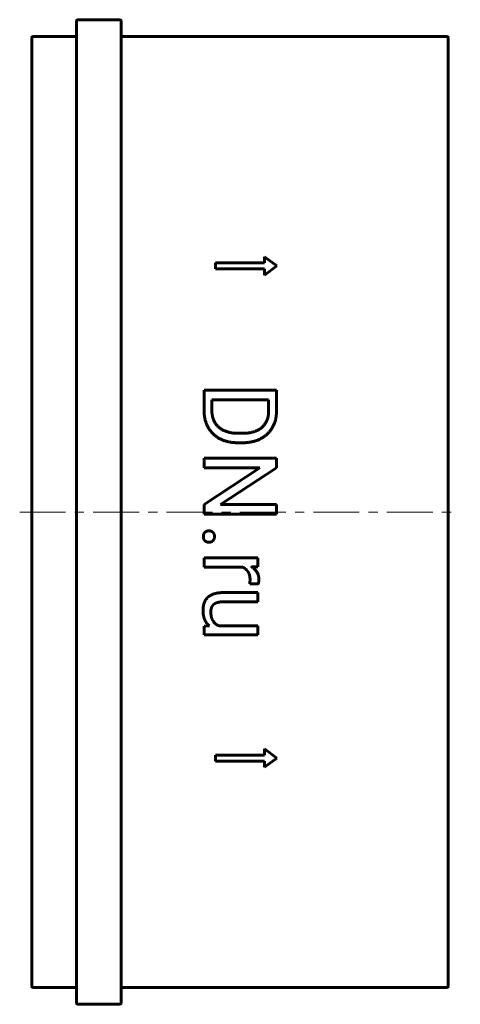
# Model space of a CAD drawing. Header units: millimetres. Extents: x -36 to 36, y -81 to 81.
import ezdxf

# ---------------------------------------------------------------- set-up
doc = ezdxf.new("R2010")
doc.units = ezdxf.units.MM
doc.linetypes.add('K5LT_AXLED', pattern=[12, 7.5, -1.5, 1.5, -1.5])
doc.linetypes.add('K5LT_BASIC', pattern=[0])
doc.layers.add('Системный слой (1)', color=7, linetype='Continuous', true_color=0x6c6c6c)

msp = doc.modelspace()

# ---------------------------------------------------------------- linework, layer by layer
at = {"layer": 'Системный слой (1)', "color": 143, "linetype": 'K5LT_BASIC', "lineweight": 60, "true_color": 0x33acca}
for p, q in [((-26.52, 80.5), (-19.64, 80.5)), ((-26.72, 80.3), (-26.72, -80.3)), ((-19.44, 80.3), (-19.44, -80.3)), ((-34, 77.57), (-34, -77.57)), ((-33.8, 77.77), (-26.92, 77.77)), ((-19.24, 77.77), (33.8, 77.77)), ((34, 77.57), (34, -77.57)), ((-4, 40.75), (-4, 39.75)), ((-4, 40.75), (4, 40.75)), ((4, 41.75), (6, 40.25)), ((4, 41.75), (4, 40.75)), ((-4, 39.75), (4, 39.75)), ((6, 40.25), (4, 38.75)), ((4, 39.75), (4, 38.75)), ((-5.88, 19.9), (5.97, 19.9)), ((-5.88, 19.9), (-5.88, 16.69)), ((5.97, 19.9), (5.97, 16.54)), ((-4.6, 18.33), (-4.6, 16.69)), ((-4.6, 18.33), (4.68, 18.33)), ((4.68, 18.33), (4.68, 16.54)), ((-0.31, 12.87), (0.41, 12.87)), ((-0.31, 11.32), (0.39, 11.32)), ((-5.88, 8.78), (-5.88, 7.21)), ((-5.88, 8.78), (5.97, 8.78)), ((5.97, 8.78), (5.97, 7.21)), ((-5.88, 7.21), (3.26, 7.21)), ((3.26, 7.21), (-5.88, 1.25)), ((5.97, 7.21), (-3.19, 1.22)), ((-5.88, 1.25), (-5.88, -0.33)), ((-3.19, 1.22), (5.97, 1.22)), ((5.97, 1.22), (5.97, -0.33)), ((-5.88, -0.33), (5.97, -0.33)), ((-5.88, -7.5), (-5.88, -9)), ((-5.88, -7.5), (2.93, -7.5)), ((2.93, -7.5), (2.93, -8.96)), ((-5.88, -9), (0.38, -9)), ((2.93, -8.96), (1.92, -8.99)), ((1.58, -11.75), (2.97, -11.75)), ((-2.75, -13.18), (2.93, -13.18)), ((2.93, -13.18), (2.93, -14.69)), ((-2.77, -14.69), (2.93, -14.69)), ((-5.01, -18.64), (-5.88, -18.67)), ((-5.88, -18.67), (-5.88, -20.11)), ((-3.48, -18.6), (2.93, -18.6)), ((2.93, -18.6), (2.93, -20.11)), ((-5.88, -20.11), (2.93, -20.11)), ((-4, -39.75), (-4, -40.75)), ((-4, -39.75), (4, -39.75)), ((4, -38.75), (6, -40.25)), ((4, -38.75), (4, -39.75)), ((6, -40.25), (4, -41.75)), ((-4, -40.75), (4, -40.75)), ((4, -40.75), (4, -41.75)), ((-33.8, -77.77), (-26.92, -77.77)), ((-19.24, -77.77), (33.8, -77.77)), ((-26.52, -80.5), (-19.64, -80.5))]:
    msp.add_line(p, q, dxfattribs=at)
at = {"layer": 'Системный слой (1)', "color": 30, "linetype": 'K5LT_AXLED', "lineweight": 18, "true_color": 0xff8000}
msp.add_line((-36, 0), (36, 0), dxfattribs=at)
at = {"layer": 'Системный слой (1)', "color": 143, "linetype": 'K5LT_BASIC', "lineweight": 60, "true_color": 0x33acca}
for centre, start, end in [((-26.52, 80.3), 90, 180), ((-19.64, 80.3), 0, 90), ((-33.8, 77.57), 90, 180), ((-26.92, 77.97), 270, 0), ((-19.24, 77.97), 180, 270), ((33.8, 77.57), 0, 90), ((-33.8, -77.57), 180, 270), ((-26.92, -77.97), 0, 90), ((-19.24, -77.97), 90, 180), ((33.8, -77.57), 270, 0), ((-26.52, -80.3), 180, 270), ((-19.64, -80.3), 270, 0)]:
    msp.add_arc(centre, 0.2, start, end, dxfattribs=at)
for points in [[(-5.88, 16.69), (-5.88, 15.45), (-5.11, 13.48), (-3.66, 12.07), (-1.6, 11.32), (-0.31, 11.32)], [(-4.6, 16.69), (-4.6, 15.42), (-3.54, 13.73), (-1.61, 12.87), (-0.31, 12.87)], [(0.39, 11.32), (1.68, 11.32), (3.74, 12.07), (5.2, 13.46), (5.97, 15.38), (5.97, 16.54)], [(0.41, 12.87), (1.43, 12.87), (3.02, 13.36), (4.11, 14.31), (4.68, 15.66), (4.68, 16.54)], [(-5.08, -3.08), (-5.46, -3.08), (-5.72, -3.32)], [(-4.44, -3.32), (-4.7, -3.08), (-5.08, -3.08)], [(-5.72, -3.32), (-5.98, -3.56), (-5.98, -4.01)], [(-5.98, -4.01), (-5.98, -4.47), (-5.72, -4.71)], [(-5.72, -4.71), (-5.46, -4.95), (-5.08, -4.95)], [(-5.08, -4.95), (-4.7, -4.95), (-4.44, -4.71)], [(-4.17, -4.01), (-4.17, -3.56), (-4.44, -3.32)], [(-4.44, -4.71), (-4.17, -4.47), (-4.17, -4.01)], [(0.38, -9), (0.75, -9.16), (1.02, -9.42)], [(1.02, -9.42), (1.31, -9.7), (1.48, -10.09)], [(1.48, -10.09), (1.64, -10.49), (1.64, -11.01)], [(1.64, -11.01), (1.64, -11.23), (1.63, -11.39)], [(3.05, -11.46), (3.09, -11.25), (3.09, -11.09)], [(1.63, -11.39), (1.62, -11.56), (1.58, -11.75)], [(2.97, -11.75), (3.02, -11.67), (3.05, -11.46)], [(-5.28, -13.98), (-5.67, -14.36), (-6.04, -15.43), (-6.04, -16.07)], [(-4.26, -13.39), (-4.89, -13.6), (-5.28, -13.98)], [(-2.75, -13.18), (-3.63, -13.18), (-4.26, -13.39)], [(-6.04, -16.07), (-6.04, -17.01), (-5.74, -17.67)], [(-4.77, -16.31), (-4.77, -16), (-4.59, -15.42), (-4.36, -15.19)], [(-4.36, -15.19), (-4.14, -14.95), (-3.75, -14.82)], [(-3.75, -14.82), (-3.37, -14.69), (-2.77, -14.69)], [(-5.74, -17.67), (-5.47, -18.26), (-5.01, -18.64)], [(-4.39, -17.83), (-4.77, -17.27), (-4.77, -16.31)], [(-3.48, -18.6), (-4.05, -18.35), (-4.39, -17.83)]]:
    msp.add_open_spline(points, degree=2, dxfattribs=at)
msp.add_open_spline([(3.09, -11.09), (3.09, -10.37), (2.48, -9.34), (1.93, -9), (1.92, -8.99)], degree=2, knots=[0, 0, 0, 1.487578, 2.975156, 3, 3, 3], dxfattribs=at)

doc.saveas('drawing.dxf')
